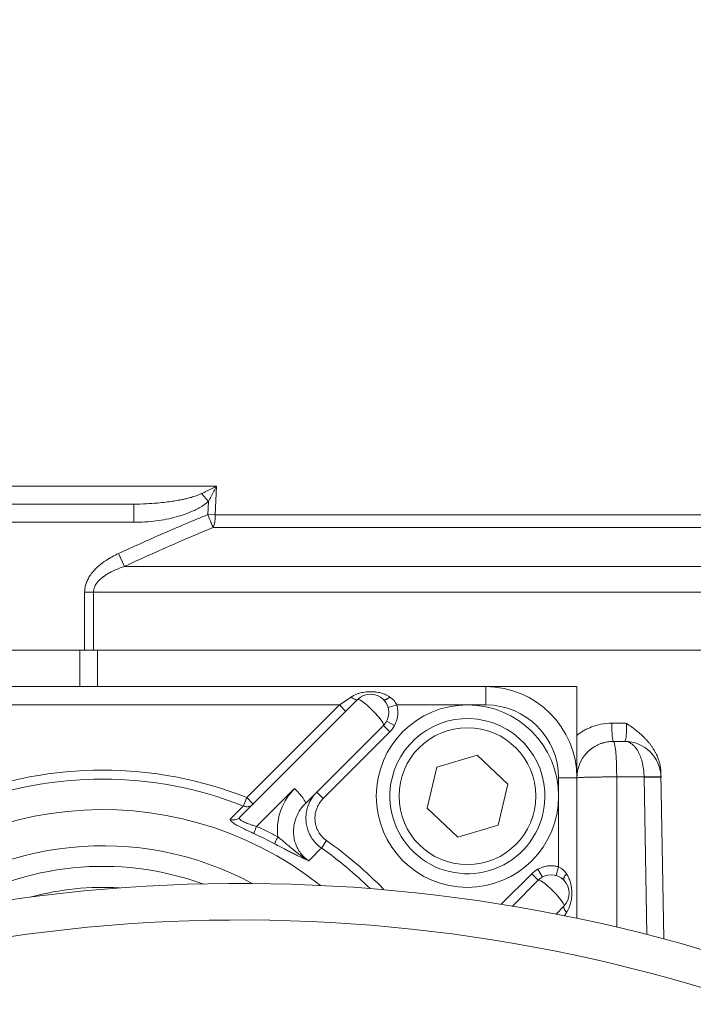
# Model space of a CAD drawing. Header units: millimetres. Extents: x -104 to 382, y -287 to 233.
# Tile 36 of 45: x -43 to -6, y 62 to 116. Entities that reach past the tile are written whole.
import ezdxf

# ---------------------------------------------------------------- set-up
doc = ezdxf.new("R2010")
doc.units = ezdxf.units.MM
doc.linetypes.add('K5LT_BASIC', pattern=[0])
doc.linetypes.add('K5LT_THIN', pattern=[0])
doc.styles.add('KDIMTEXTSTYLE', font='GOST_AU.SHX', dxfattribs={"width": 0.96, "oblique": 15, "height": 5})
doc.dimstyles.new('KDIMSTYLE (1.00)', dxfattribs={"dimtxt": 5, "dimasz": 1, "dimexe": 2, "dimexo": 0, "dimgap": 1, "dimtad": 1, "dimtxsty": 'KDIMTEXTSTYLE', "dimsah": 1, "dimcen": 0, "dimdle": 1, "dimadec": 0, "dimazin": 0, "dimtfac": 0.667, "dimtmove": 0, "dimatfit": 3, "dimfxl": 1, "dimtvp": 1, "dimtolj": 1, "dimtzin": 0, "dimarcsym": 0})

# ---------------------------------------------------------------- blocks, each defined once
blk = doc.blocks.new('KDIMARROW_01')
blk.add_hatch(color=0).paths.add_polyline_path([(0, 0), (-5, 0.658), (-4.5, 0), (-5, -0.658)])
at = {"color": 0, "linetype": 'K5LT_THIN', "lineweight": 18}
for p, q in [((-4.5, 0), (-5, 0.658)), ((-5, 0.658), (0, 0)), ((0, 0), (-5, -0.658)), ((-5, -0.658), (-4.5, 0)), ((0, 0), (-1, 0))]:
    blk.add_line(p, q, dxfattribs=at)

msp = doc.modelspace()

# ---------------------------------------------------------------- linework, layer by layer
at = {"color": 7, "linetype": 'K5LT_THIN', "lineweight": 18}
for p, q in [((-31.758, 90.483), (-45.138, 90.483)), ((-31.825, 88.904), (-31.758, 90.483)), ((-32.577, 90.073), (-32.2, 89.645)), ((-32.2, 89.645), (-32.231, 88.921)), ((-36.298, 89.5), (-36.298, 88.5)), ((-54.54, 88.5), (-36.298, 88.5)), ((-31.825, 88.904), (-32.231, 88.921)), ((23.825, 88.904), (-31.825, 88.904)), ((-31.944, 88.214), (23.944, 88.214)), ((-37.126, 86.793), (-36.799, 86.086)), ((28.799, 86.086), (-36.799, 86.086)), ((-38.986, 84.672), (-38.986, 81.5)), ((-38.986, 84.672), (-38.503, 84.672)), ((-38.503, 84.672), (30.503, 84.672)), ((-38.503, 81.5), (-38.503, 84.672)), ((-57.852, 81.5), (-39.242, 81.5)), ((-39.242, 81.5), (-39.242, 79.5)), ((-38.283, 79.5), (-38.283, 81.5)), ((-38.283, 81.5), (30.283, 81.5)), ((-17, 78.5), (-17, 79.5)), ((-24.374, 78.931), (-25.021, 78.5)), ((-50.979, 78.5), (-25.021, 78.5)), ((-25.021, 78.5), (-30.101, 73.42)), ((-25.021, 78.5), (-24.667, 78.146)), ((-21.872, 78.5), (-22.353, 78.362)), ((-21.872, 78.5), (-18, 78.5)), ((-18, 78.5), (-17, 78.5)), ((-22.607, 77.379), (-22.253, 77.025)), ((-22.436, 77.607), (-21.997, 77.368)), ((-9.29, 77.5), (-10.085, 77.5)), ((-25.912, 73.366), (-22.253, 77.025)), ((-13, 74.5), (-12, 74.5)), ((-13, 74.5), (-13, 73.5)), ((-9.814, 74.552), (-8.317, 74.552)), ((-9.814, 66.326), (-9.814, 74.552)), ((-8.317, 74.552), (-8.317, 74.544)), ((-8.317, 74.544), (-8.169, 65.923)), ((-29.556, 71.844), (-27.481, 73.918)), ((-30.101, 73.42), (-30.283, 72.961)), ((-30.101, 73.42), (-29.747, 73.066)), ((-26.265, 73.72), (-25.912, 73.366)), ((-13, 73.5), (-13, 69.628)), ((-30.283, 72.961), (-30.999, 72.232)), ((-26.009, 70.66), (-25.726, 71.065)), ((-13.138, 69.147), (-13, 69.628)), ((-14.475, 69.247), (-16.144, 67.578)), ((-14.475, 69.247), (-14.121, 68.893)), ((-14.132, 69.503), (-13.893, 69.064)), ((-12.685, 66.952), (-12.569, 67.126))]:
    msp.add_line(p, q, dxfattribs=at)
at = {"color": 150, "linetype": 'K5LT_BASIC', "lineweight": 20, "true_color": 0x0080ff}
for p, q in [((-36.298, 89.5), (-51.711, 89.5)), ((-38.283, 81.5), (-39.242, 81.5)), ((-17, 79.5), (-59, 79.5)), ((-12, 79.5), (-17, 79.5)), ((-12, 74.5), (-12, 79.5)), ((-24.021, 78.793), (-30.472, 72.341)), ((-22.602, 78.788), (-22.607, 78.793)), ((-26.885, 73.1), (-22.607, 77.379)), ((-10, 76.5), (-9.386, 76.5)), ((-19.678, 75.087), (-17.465, 75.746)), ((-17.465, 75.746), (-15.787, 74.16)), ((-20.213, 72.84), (-19.678, 75.087)), ((-12, 66.812), (-12, 74.5)), ((-7.232, 65.678), (-7.39, 74.753)), ((-15.787, 74.16), (-16.322, 71.913)), ((-18.535, 71.254), (-20.213, 72.84)), ((-16.322, 71.913), (-18.535, 71.254)), ((-14.121, 68.893), (-15.537, 67.478)), ((-12.707, 68.893), (-12.712, 68.898)), ((-13.143, 67.043), (-12.707, 67.479))]:
    msp.add_line(p, q, dxfattribs=at)
msp.add_circle((-18, 73.5), 5, dxfattribs=at)
at = {"color": 7, "linetype": 'K5LT_THIN', "lineweight": 18}
msp.add_circle((-18, 73.5), 3.75, dxfattribs=at)
at = {"color": 150, "linetype": 'K5LT_BASIC', "lineweight": 20, "true_color": 0x0080ff}
for centre, radius, start, end in [((-17, 74.5), 5, 0, 90), ((-23.314, 78.086), 1, 315, 135), ((-18, 73.5), 4.25, 346.5965, 166.5965), ((-10, 74.5), 2, 93.3529, 180), ((-10, 74.5), 2, 90, 93.3529), ((-9.386, 74.5), 2, 1, 90), ((-18, 73.5), 4.25, 166.5965, 346.5965), ((-38, 53.5), 16.155, 70.1349, 121.4346), ((-13.414, 68.186), 1, 315, 135), ((-30.424, -21.282), 90, 65.62914, 112.29364), ((-38, 53.5), 15, 86.4664, 105.1032)]:
    msp.add_arc(centre, radius, start, end, dxfattribs=at)
at = {"color": 7, "linetype": 'K5LT_THIN', "lineweight": 18}
for centre, radius, start, end in [((-17, 74.5), 4, 0, 90), ((-23.314, 78.086), 1.5, 315, 331.406), ((-38, 53.5), 21.429, 68.3695, 111.6305), ((-38, 53.5), 20.935, 68.3695, 111.6305), ((-38, 53.5), 19.261, 51.6814, 139.8881), ((-38, 53.5), 17.284, 61.68, 129.8896), ((-38, 53.5), 20.935, 45.5238, 55.0545), ((-38, 53.5), 21.429, 43.9586, 55.0545), ((-13.414, 68.186), 1.5, 118.594, 135), ((-30.424, -21.282), 88, 65.62914, 112.29364)]:
    msp.add_arc(centre, radius, start, end, dxfattribs=at)
for centre, major_axis, ratio, start_param, end_param in [((-32.231, 88.921), (0, -1), 0.406246, 0.785398, 1.553343), ((-23.314, 78.086), (0.707, -0.707), 0.156434, 0, 3.141593), ((-10, 77.5), (0, -1), 0.085106, 4.712389, 6.283185), ((-10, 74.5), (0, 2), 0.092784, 4.738569, 6.283185), ((-27.592, 73.808), (-0.707, 0.707), 0.156434, 3.141593, 4.712389), ((-13.414, 68.186), (0.707, -0.707), 0.156434, 0, 3.141593)]:
    msp.add_ellipse(centre, major_axis=major_axis, ratio=ratio, start_param=start_param, end_param=end_param, dxfattribs=at)
for points in [[(-31.758, 90.483), (-31.846, 90.436), (-32.026, 90.343), (-32.3, 90.206), (-32.485, 90.116), (-32.577, 90.073)], [(-32.2, 89.645), (-32.148, 89.735), (-32.046, 89.918), (-31.898, 90.199), (-31.804, 90.388), (-31.758, 90.483)], [(-32.231, 88.921), (-33.053, 88.581), (-34.698, 87.9), (-36.317, 87.162), (-37.126, 86.793)], [(-36.799, 86.086), (-35.197, 86.833), (-33.579, 87.544), (-31.944, 88.214)], [(-21.872, 78.5), (-21.943, 78.664), (-22.077, 78.814), (-22.248, 78.928)], [(-28.389, 71.27), (-28.581, 71.371), (-28.965, 71.571), (-29.359, 71.753), (-29.556, 71.844)], [(-29.708, 71.45), (-29.322, 71.276), (-28.943, 71.09), (-28.569, 70.891)], [(-26.694, 69.953), (-26.466, 70.189), (-26.237, 70.425), (-26.009, 70.66)], [(-12.572, 69.252), (-12.686, 69.423), (-12.836, 69.557), (-13, 69.628)]]:
    msp.add_open_spline(points, degree=3, dxfattribs=at)
for points, knots in [([(-32.577, 90.073), (-32.668, 90.029), (-32.848, 89.956), (-33.119, 89.871), (-33.362, 89.808), (-33.604, 89.754), (-33.873, 89.701), (-34.192, 89.648), (-34.573, 89.597), (-35.042, 89.549), (-35.629, 89.51), (-36.062, 89.5), (-36.298, 89.5)], [0, 0, 0, 0, 0.091008, 0.169564, 0.235667, 0.29341, 0.366381, 0.45192, 0.545933, 0.665069, 0.816425, 1, 1, 1, 1]), ([(-36.298, 88.5), (-35.886, 88.513), (-35.473, 88.526), (-34.697, 88.63), (-34.327, 88.698), (-33.677, 88.879), (-33.386, 88.971), (-32.925, 89.175), (-32.739, 89.264), (-32.452, 89.447), (-32.338, 89.527), (-32.222, 89.626), (-32.211, 89.636), (-32.2, 89.645)], [0, 0, 0, 0, 0.285222, 0.285222, 0.543648, 0.543648, 0.752826, 0.752826, 0.893695, 0.893695, 0.989959, 0.989959, 1, 1, 1, 1]), ([(-32.231, 88.921), (-32.206, 88.859), (-32.158, 88.742), (-32.094, 88.583), (-32.038, 88.445), (-31.987, 88.322), (-31.958, 88.248), (-31.944, 88.214)], [0, 0, 0, 0, 0.231733, 0.436254, 0.615749, 0.803664, 1, 1, 1, 1]), ([(-37.126, 86.793), (-37.36, 86.678), (-37.593, 86.562), (-37.947, 86.325), (-38.085, 86.225), (-38.322, 86.017), (-38.43, 85.913), (-38.594, 85.719), (-38.659, 85.633), (-38.76, 85.47), (-38.802, 85.395), (-38.87, 85.245), (-38.899, 85.17), (-38.942, 85.025), (-38.958, 84.955), (-38.979, 84.821), (-38.985, 84.756), (-38.986, 84.685), (-38.986, 84.678), (-38.986, 84.672)], [0, 0, 0, 0, 0.261922, 0.261922, 0.431429, 0.431429, 0.58066, 0.58066, 0.688562, 0.688562, 0.774899, 0.774899, 0.855249, 0.855249, 0.927718, 0.927718, 0.993171, 0.993171, 1, 1, 1, 1]), ([(-38.503, 84.672), (-38.503, 84.763), (-38.469, 84.922), (-38.362, 85.122), (-38.242, 85.274), (-38.108, 85.406), (-37.953, 85.53), (-37.78, 85.646), (-37.573, 85.766), (-37.327, 85.886), (-37.059, 85.995), (-36.881, 86.058), (-36.799, 86.086)], [0, 0, 0, 0, 0.138806, 0.243512, 0.322837, 0.404013, 0.492549, 0.57559, 0.66251, 0.782857, 0.901077, 1, 1, 1, 1]), ([(-22.253, 78.931), (-22.299, 78.962), (-22.39, 79.015), (-22.534, 79.081), (-22.678, 79.132), (-22.826, 79.171), (-22.969, 79.199), (-23.103, 79.215), (-23.237, 79.224), (-23.386, 79.224), (-23.552, 79.213), (-23.718, 79.189), (-23.879, 79.153), (-24.043, 79.102), (-24.212, 79.029), (-24.321, 78.966), (-24.374, 78.931)], [0, 0, 0, 0, 0.084522, 0.157313, 0.228493, 0.295163, 0.359918, 0.415383, 0.464459, 0.525973, 0.598043, 0.669276, 0.736525, 0.812281, 0.902287, 1, 1, 1, 1]), ([(-24.374, 78.931), (-24.336, 78.9), (-24.269, 78.851), (-24.184, 78.805), (-24.118, 78.78), (-24.06, 78.772), (-24.032, 78.782), (-24.021, 78.793)], [0, 0, 0, 0, 0.243342, 0.432873, 0.590472, 0.773217, 1, 1, 1, 1]), ([(-21.997, 77.368), (-21.969, 77.424), (-21.94, 77.48), (-21.894, 77.599), (-21.875, 77.663), (-21.843, 77.793), (-21.831, 77.861), (-21.817, 77.997), (-21.814, 78.066), (-21.818, 78.203), (-21.824, 78.271), (-21.845, 78.393), (-21.858, 78.446), (-21.872, 78.5)], [0, 0, 0, 0, 0.161355, 0.161355, 0.330537, 0.330537, 0.505467, 0.505467, 0.682468, 0.682468, 0.857075, 0.857075, 1, 1, 1, 1]), ([(-10.085, 77.5), (-10.288, 77.5), (-10.667, 77.461), (-11.168, 77.314), (-11.529, 77.146), (-11.76, 77.006), (-11.881, 76.921), (-11.94, 76.877), (-11.964, 76.859), (-11.976, 76.849), (-11.985, 76.842), (-11.993, 76.837), (-11.998, 76.833), (-12, 76.831)], [0, 0, 0, 0, 0.296225, 0.550151, 0.752869, 0.872262, 0.942581, 0.968503, 0.979746, 0.985794, 0.9908, 0.996014, 1, 1, 1, 1]), ([(-9.29, 77.5), (-9.287, 77.433), (-9.282, 77.3), (-9.281, 77.107), (-9.285, 76.936), (-9.296, 76.775), (-9.315, 76.636), (-9.345, 76.528), (-9.371, 76.5), (-9.386, 76.5)], [0, 0, 0, 0, 0.129412, 0.252932, 0.384774, 0.498404, 0.651923, 0.810277, 1, 1, 1, 1]), ([(-9.386, 76.5), (-9.329, 76.5), (-9.222, 76.484), (-9.07, 76.419), (-8.931, 76.32), (-8.801, 76.186), (-8.69, 76.03), (-8.603, 75.872), (-8.532, 75.715), (-8.473, 75.554), (-8.419, 75.366), (-8.371, 75.149), (-8.332, 74.872), (-8.319, 74.666), (-8.317, 74.552)], [0, 0, 0, 0, 0.117676, 0.21928, 0.316879, 0.417535, 0.509966, 0.581257, 0.640416, 0.704203, 0.761342, 0.83134, 0.90685, 1, 1, 1, 1]), ([(-9.814, 74.552), (-9.92, 74.553), (-10.131, 74.553), (-10.443, 74.551), (-10.745, 74.549), (-11.02, 74.545), (-11.248, 74.541), (-11.43, 74.537), (-11.582, 74.532), (-11.726, 74.527), (-11.857, 74.52), (-11.949, 74.513), (-11.992, 74.506), (-12, 74.502), (-12, 74.5)], [0, 0, 0, 0, 0.095315, 0.189839, 0.284626, 0.380306, 0.466453, 0.534286, 0.600064, 0.673842, 0.762059, 0.863529, 0.942413, 1, 1, 1, 1]), ([(-7.387, 74.552), (-7.387, 74.554), (-7.404, 74.557), (-7.467, 74.56), (-7.546, 74.562), (-7.633, 74.562), (-7.74, 74.562), (-7.875, 74.561), (-8.032, 74.558), (-8.184, 74.555), (-8.278, 74.553), (-8.317, 74.552)], [0, 0, 0, 0, 0.155395, 0.287329, 0.387501, 0.479373, 0.571355, 0.686262, 0.811075, 0.920493, 1, 1, 1, 1]), ([(-7.386, 74.535), (-7.386, 74.537), (-7.404, 74.54), (-7.467, 74.544), (-7.546, 74.546), (-7.632, 74.547), (-7.74, 74.548), (-7.876, 74.548), (-8.033, 74.547), (-8.184, 74.546), (-8.278, 74.544), (-8.317, 74.544)], [0, 0, 0, 0, 0.155439, 0.287399, 0.38759, 0.479489, 0.571851, 0.687245, 0.81214, 0.92115, 1, 1, 1, 1]), ([(-27.481, 73.918), (-28.015, 73.385), (-28.451, 72.45), (-28.417, 71.475), (-28.389, 71.27)], [0, 0, 0, 0, 0.7872872, 0.9999976, 0.9999976, 0.9999976, 0.9999976]), ([(-26.265, 73.72), (-26.375, 73.61), (-26.556, 73.379), (-26.735, 73.009), (-26.825, 72.681), (-26.86, 72.392), (-26.855, 72.126), (-26.815, 71.858), (-26.739, 71.602), (-26.63, 71.357), (-26.482, 71.116), (-26.278, 70.874), (-26.106, 70.728), (-26.009, 70.66)], [0, 0, 0, 0, 0.134674, 0.251421, 0.350239, 0.424969, 0.500882, 0.577977, 0.656162, 0.729098, 0.807339, 0.897975, 1, 1, 1, 1]), ([(-25.726, 71.065), (-25.776, 71.103), (-25.826, 71.141), (-25.92, 71.226), (-25.966, 71.273), (-26.049, 71.372), (-26.088, 71.425), (-26.156, 71.53), (-26.185, 71.582), (-26.238, 71.693), (-26.262, 71.752), (-26.303, 71.874), (-26.32, 71.938), (-26.345, 72.066), (-26.353, 72.132), (-26.361, 72.262), (-26.36, 72.328), (-26.351, 72.455), (-26.343, 72.517), (-26.317, 72.645), (-26.299, 72.711), (-26.255, 72.841), (-26.228, 72.905), (-26.166, 73.029), (-26.131, 73.09), (-26.054, 73.203), (-26.012, 73.258), (-25.949, 73.328), (-25.93, 73.347), (-25.912, 73.366)], [0, 0, 0, 0, 0.072109, 0.072109, 0.146042, 0.146042, 0.220707, 0.220707, 0.288571, 0.288571, 0.361299, 0.361299, 0.435756, 0.435756, 0.510716, 0.510716, 0.584802, 0.584802, 0.65607, 0.65607, 0.733296, 0.733296, 0.812326, 0.812326, 0.891576, 0.891576, 0.969337, 0.969337, 1, 1, 1, 1]), ([(-29.747, 73.066), (-29.775, 73.039), (-29.833, 72.994), (-29.928, 72.948), (-30.025, 72.925), (-30.12, 72.921), (-30.207, 72.934), (-30.26, 72.951), (-30.283, 72.961)], [0, 0, 0, 0, 0.202088, 0.379339, 0.547783, 0.715041, 0.871123, 1, 1, 1, 1]), ([(-26.694, 69.953), (-26.799, 70.023), (-26.982, 70.177), (-27.193, 70.434), (-27.339, 70.685), (-27.443, 70.941), (-27.511, 71.212), (-27.542, 71.521), (-27.521, 71.899), (-27.404, 72.338), (-27.18, 72.763), (-26.983, 73.002), (-26.885, 73.1)], [0, 0, 0, 0, 0.106156, 0.199543, 0.277123, 0.348627, 0.429945, 0.510021, 0.606053, 0.744019, 0.88431, 1, 1, 1, 1]), ([(-30.999, 72.232), (-30.955, 72.215), (-30.871, 72.196), (-30.757, 72.199), (-30.665, 72.22), (-30.589, 72.253), (-30.525, 72.294), (-30.488, 72.325), (-30.472, 72.341)], [0, 0, 0, 0, 0.247639, 0.446354, 0.596146, 0.745651, 0.880269, 1, 1, 1, 1]), ([(-29.556, 71.844), (-29.628, 71.864), (-29.758, 71.902), (-29.929, 71.957), (-30.07, 72.008), (-30.191, 72.057), (-30.291, 72.103), (-30.372, 72.148), (-30.448, 72.202), (-30.504, 72.271), (-30.495, 72.318), (-30.472, 72.341)], [0, 0, 0, 0, 0.130884, 0.235447, 0.326693, 0.417415, 0.504194, 0.580731, 0.668347, 0.810339, 1, 1, 1, 1]), ([(-30.999, 72.232), (-31.014, 72.216), (-31.01, 72.176), (-30.933, 72.097), (-30.829, 72.022), (-30.721, 71.955), (-30.598, 71.885), (-30.465, 71.814), (-30.319, 71.739), (-30.16, 71.661), (-29.992, 71.581), (-29.838, 71.51), (-29.746, 71.468), (-29.708, 71.45)], [0, 0, 0, 0, 0.165002, 0.301386, 0.391799, 0.475253, 0.551081, 0.630738, 0.703832, 0.781715, 0.870281, 0.946605, 1, 1, 1, 1]), ([(-29.708, 71.45), (-29.707, 71.457), (-29.702, 71.48), (-29.683, 71.536), (-29.658, 71.602), (-29.628, 71.676), (-29.594, 71.757), (-29.569, 71.815), (-29.556, 71.844)], [0, 0, 0, 0, 0.203982, 0.384854, 0.544681, 0.696145, 0.848606, 1, 1, 1, 1]), ([(-28.569, 70.891), (-28.568, 70.898), (-28.561, 70.919), (-28.539, 70.969), (-28.512, 71.027), (-28.48, 71.093), (-28.439, 71.175), (-28.407, 71.237), (-28.389, 71.27)], [0, 0, 0, 0, 0.20069, 0.374398, 0.51363, 0.660215, 0.81984, 1, 1, 1, 1]), ([(-26.694, 69.953), (-26.79, 70.007), (-26.961, 70.115), (-27.186, 70.277), (-27.369, 70.419), (-27.525, 70.547), (-27.679, 70.675), (-27.86, 70.828), (-28.059, 70.996), (-28.241, 71.148), (-28.347, 71.236), (-28.389, 71.27)], [0, 0, 0, 0, 0.143367, 0.266448, 0.369243, 0.45832, 0.544807, 0.650977, 0.794492, 0.918257, 1, 1, 1, 1]), ([(-28.569, 70.891), (-28.459, 70.832), (-28.256, 70.725), (-27.983, 70.584), (-27.753, 70.466), (-27.538, 70.358), (-27.302, 70.241), (-27.07, 70.129), (-26.862, 70.031), (-26.745, 69.976), (-26.694, 69.953)], [0, 0, 0, 0, 0.153686, 0.283866, 0.390539, 0.495787, 0.616797, 0.77358, 0.899207, 1, 1, 1, 1]), ([(-13, 69.628), (-13.061, 69.643), (-13.121, 69.658), (-13.248, 69.678), (-13.314, 69.683), (-13.448, 69.686), (-13.517, 69.682), (-13.653, 69.667), (-13.722, 69.654), (-13.854, 69.621), (-13.919, 69.6), (-14.033, 69.553), (-14.083, 69.528), (-14.132, 69.503)], [0, 0, 0, 0, 0.161355, 0.161355, 0.330537, 0.330537, 0.505467, 0.505467, 0.682468, 0.682468, 0.857075, 0.857075, 1, 1, 1, 1]), ([(-12.569, 67.126), (-12.513, 67.209), (-12.43, 67.366), (-12.353, 67.596), (-12.314, 67.768), (-12.293, 67.904), (-12.28, 68.029), (-12.275, 68.174), (-12.28, 68.349), (-12.304, 68.557), (-12.353, 68.784), (-12.438, 69.023), (-12.519, 69.172), (-12.569, 69.247)], [0, 0, 0, 0, 0.152936, 0.261584, 0.332317, 0.383603, 0.434773, 0.48832, 0.562528, 0.64976, 0.74827, 0.862853, 1, 1, 1, 1]), ([(-12.707, 67.479), (-12.719, 67.468), (-12.729, 67.437), (-12.718, 67.375), (-12.691, 67.307), (-12.644, 67.225), (-12.598, 67.161), (-12.569, 67.126)], [0, 0, 0, 0, 0.243267, 0.432754, 0.590329, 0.773121, 1, 1, 1, 1])]:
    msp.add_open_spline(points, degree=3, knots=knots, dxfattribs=at)
at = {"color": 150, "linetype": 'K5LT_BASIC', "lineweight": 20, "true_color": 0x0080ff}
for points in [[(-22.253, 78.931), (-22.331, 78.867), (-22.487, 78.77), (-22.583, 78.769), (-22.607, 78.793)], [(-22.602, 78.788), (-22.528, 78.715), (-22.465, 78.625), (-22.416, 78.527)], [(-22.248, 78.928), (-22.252, 78.932), (-22.253, 78.931), (-22.253, 78.931), (-22.253, 78.931)], [(-12.973, 69.084), (-12.875, 69.035), (-12.786, 68.972), (-12.712, 68.898)], [(-12.707, 68.893), (-12.731, 68.917), (-12.73, 69.013), (-12.633, 69.169), (-12.569, 69.247)], [(-12.569, 69.247), (-12.569, 69.247), (-12.569, 69.247), (-12.568, 69.248), (-12.572, 69.252)]]:
    msp.add_open_spline(points, degree=3, dxfattribs=at)
for points, knots in [([(-22.248, 78.928), (-22.268, 78.919), (-22.283, 78.907), (-22.314, 78.884), (-22.329, 78.873), (-22.36, 78.853), (-22.374, 78.844), (-22.403, 78.827), (-22.417, 78.819), (-22.445, 78.806), (-22.458, 78.8), (-22.483, 78.79), (-22.495, 78.786), (-22.518, 78.78), (-22.529, 78.777), (-22.548, 78.775), (-22.558, 78.775), (-22.574, 78.777), (-22.582, 78.778), (-22.595, 78.784), (-22.601, 78.787), (-22.606, 78.792), (-22.606, 78.793), (-22.602, 78.788)], [0, 0, 0, 0, 0.099452, 0.099452, 0.198904, 0.198904, 0.298356, 0.298356, 0.397808, 0.397808, 0.49726, 0.49726, 0.596712, 0.596712, 0.696164, 0.696164, 0.795616, 0.795616, 0.895068, 0.895068, 0.994521, 0.994521, 1, 1, 1, 1]), ([(-7.39, 74.753), (-7.391, 74.8), (-7.395, 74.889), (-7.408, 75.012), (-7.424, 75.116), (-7.441, 75.206), (-7.46, 75.287), (-7.482, 75.37), (-7.508, 75.459), (-7.539, 75.549), (-7.57, 75.631), (-7.599, 75.699), (-7.625, 75.759), (-7.654, 75.82), (-7.685, 75.882), (-7.718, 75.944), (-7.753, 76.006), (-7.791, 76.069), (-7.832, 76.132), (-7.873, 76.194), (-7.915, 76.254), (-7.959, 76.314), (-8.008, 76.377), (-8.06, 76.44), (-8.114, 76.504), (-8.17, 76.567), (-8.231, 76.632), (-8.302, 76.705), (-8.384, 76.785), (-8.475, 76.87), (-8.566, 76.95), (-8.66, 77.03), (-8.758, 77.11), (-8.854, 77.185), (-8.944, 77.253), (-9.038, 77.322), (-9.154, 77.405), (-9.241, 77.466), (-9.29, 77.5)], [0, 0, 0, 0, 0.051616, 0.09719, 0.136194, 0.167797, 0.198072, 0.227547, 0.26221, 0.299331, 0.332747, 0.3573, 0.37855, 0.401261, 0.424835, 0.446265, 0.466945, 0.488964, 0.510887, 0.531697, 0.549903, 0.569914, 0.589779, 0.610694, 0.629538, 0.649283, 0.669124, 0.691481, 0.720232, 0.750097, 0.779024, 0.80648, 0.838567, 0.869251, 0.89501, 0.920251, 0.95519, 1, 1, 1, 1]), ([(-11.508, 75.81), (-11.449, 75.879), (-11.386, 75.943), (-11.279, 76.038), (-11.238, 76.071), (-11.172, 76.12), (-11.149, 76.137), (-11.102, 76.169), (-11.078, 76.185), (-11.005, 76.229), (-10.956, 76.257), (-10.826, 76.323), (-10.743, 76.358), (-10.572, 76.417), (-10.484, 76.441), (-10.304, 76.478), (-10.21, 76.491), (-10.117, 76.496)], [0, 0, 0, 0, 3.050908, 3.050908, 4.845479, 4.845479, 5.817665, 5.817665, 6.78985, 6.78985, 8.70181, 8.70181, 11.739892, 11.739892, 14.824739, 14.824739, 18, 18, 18, 18]), ([(-12.712, 68.898), (-12.711, 68.899), (-12.716, 68.904), (-12.721, 68.917), (-12.723, 68.924), (-12.725, 68.941), (-12.725, 68.95), (-12.723, 68.97), (-12.721, 68.98), (-12.715, 69.003), (-12.711, 69.015), (-12.701, 69.04), (-12.695, 69.053), (-12.682, 69.08), (-12.674, 69.094), (-12.658, 69.123), (-12.648, 69.138), (-12.629, 69.168), (-12.618, 69.183), (-12.595, 69.214), (-12.583, 69.23), (-12.57, 69.246), (-12.569, 69.247), (-12.572, 69.252)], [0, 0, 0, 0, 0.099452, 0.099452, 0.198904, 0.198904, 0.298356, 0.298356, 0.397808, 0.397808, 0.49726, 0.49726, 0.596712, 0.596712, 0.696164, 0.696164, 0.795616, 0.795616, 0.895068, 0.895068, 0.994521, 0.994521, 1, 1, 1, 1])]:
    msp.add_open_spline(points, degree=3, knots=knots, dxfattribs=at)

# ---------------------------------------------------------------- dimensions: what is measured, and where the dimension line sits
at = {"color": 7}
msp.add_linear_dim(base=(-95.856, 215.5), p1=(-29.524, 2.5), p2=(0, 215.5), angle=90, location=(-95.856, 109), dimstyle='KDIMSTYLE (1.00)', override={"dimexo": 0, "dimpost": '\\H5.0;\\W0.965;\\Q15;<>', "dimblk1": 'KDIMARROW_01', "dimblk2": 'KDIMARROW_01', "dimse1": 0, "dimse2": 0, "dimclrt": 7, "dimtolj": 1}, dxfattribs=at).render()

doc.saveas('drawing.dxf')
